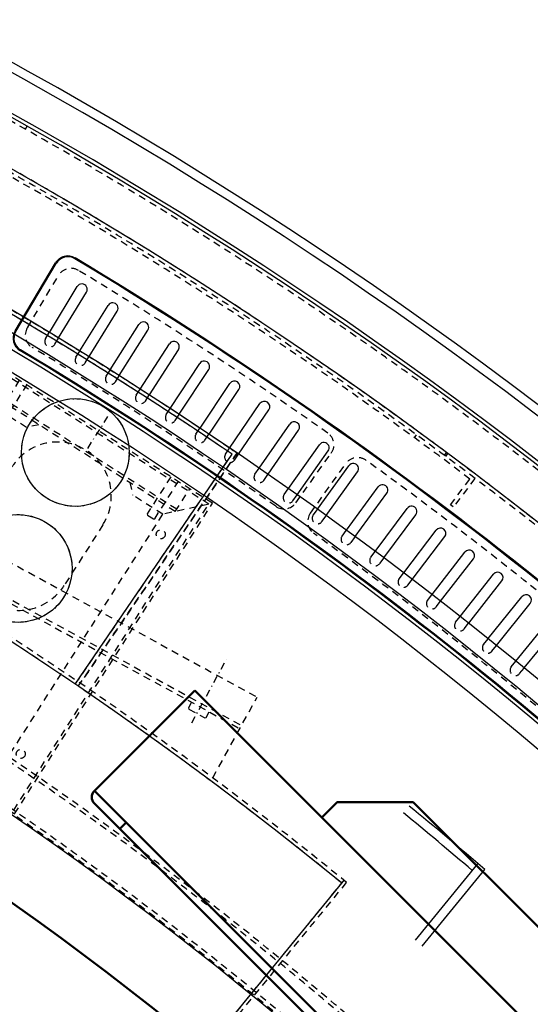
# Model space of a CAD drawing. Extents: x -7591 to -2491, y 6498 to 10061.
# Tile 99 of 125: x -4022 to -3738, y 8603 to 9151. Entities that reach past the tile are written whole.
import ezdxf

# ---------------------------------------------------------------- set-up
doc = ezdxf.new("R2010")
doc.units = 0
doc.header["$MEASUREMENT"] = 0
doc.linetypes.add('DASHDOT', pattern=[8.5, 4, -2, 0.5, -2])
doc.linetypes.add('HIDDEN', pattern=[7, 4, -3])
doc.layers.get('0').update_dxf_attribs({"linetype": 'CONTINUOUS'})
doc.layers.add('LE_ALL', color=7, linetype='CONTINUOUS', lineweight=50)
doc.layers.add('LE_HIDDEN', color=7, linetype='CONTINUOUS')
doc.layers.add('LE_MIDDLE', color=7, linetype='CONTINUOUS')

msp = doc.modelspace()

# ---------------------------------------------------------------- linework, layer by layer
for p, q in [((-4024.68, 8977.55), (-4002.19, 9015.36)), ((-4024.25, 8977.29), (-4001.76, 9015.11)), ((-4005.55, 8976.72), (-3990.04, 9002.27)), ((-3988.59, 8966.36), (-3972.87, 8991.77)), ((-3971.73, 8955.85), (-3955.78, 8981.12)), ((-3954.95, 8945.19), (-3938.79, 8970.33)), ((-3938.27, 8934.39), (-3921.89, 8959.39)), ((-3921.69, 8923.45), (-3905.08, 8948.3)), ((-3905.26, 8912.26), (-3888.38, 8937.06)), ((-3888.81, 8901.12), (-3871.77, 8925.68)), ((-3872.52, 8889.74), (-3855.27, 8914.15)), ((-3991.14, 8780.8), (-3903.91, 8908.92)), ((-3856.32, 8878.23), (-3838.86, 8902.48)), ((-3840.23, 8866.57), (-3822.56, 8890.67)), ((-3824.24, 8854.77), (-3806.36, 8878.72)), ((-3808.36, 8842.83), (-3790.26, 8866.62)), ((-3792.57, 8830.75), (-3774.28, 8854.39)), ((-3787.83, 8827.08), (-3769.53, 8850.71)), ((-3776.9, 8818.54), (-3758.4, 8842.01)), ((-3772.19, 8814.83), (-3753.68, 8838.3)), ((-3761.33, 8806.19), (-3742.62, 8829.5)), ((-3756.65, 8802.44), (-3737.94, 8825.74)), ((-3741.23, 8789.91), (-3722.32, 8813.05)), ((-3801.82, 8638.3), (-3767.01, 8680.9)), ((-3842.95, 8670.14), (-3903.06, 8596.57))]:
    msp.add_line(p, q)
for points in [[(-3319.19, 8334.81, 0.111006), (-4057.65, 9007.3, 0.000315), (-4060.15, 9008.72, 0.005079), (-4100.61, 9031.15, 0.000315), (-4103.13, 9032.51, 0.252871), (-6267.97, 9031.15, 0.005079), (-6308.43, 9008.72, 0.111325), (-7049.39, 8334.81)], [(-4000.42, 8973.6), (-3984.92, 8999.15, 1), (-3990.04, 9002.27)], [(-3983.49, 8963.2), (-3967.76, 8988.61, 1), (-3972.87, 8991.77)], [(-3966.65, 8952.65), (-3950.7, 8977.92, 1), (-3955.78, 8981.12)], [(-3949.91, 8941.95), (-3933.74, 8967.08, 1), (-3938.79, 8970.33)], [(-3933.26, 8931.1), (-3916.87, 8956.1, 1), (-3921.89, 8959.39)], [(-3916.7, 8920.11), (-3900.1, 8944.96, 1), (-3905.08, 8948.3)], [(-3900.24, 8908.98), (-3883.42, 8933.68, 1), (-3888.38, 8937.06)], [(-3883.88, 8897.7), (-3866.84, 8922.26, 1), (-3871.77, 8925.68)], [(-3867.62, 8886.28), (-3850.37, 8910.69, 1), (-3855.27, 8914.15)], [(-3851.45, 8874.72), (-3833.99, 8898.98, 1), (-3838.86, 8902.48)], [(-3835.39, 8863.02), (-3817.72, 8887.12, 1), (-3822.56, 8890.67)], [(-3835.39, 8863.02), (-3817.72, 8887.12, 1), (-3822.56, 8890.67)], [(-3819.43, 8851.18), (-3801.55, 8875.13, 1), (-3806.36, 8878.72)], [(-3819.43, 8851.18), (-3801.55, 8875.13, 1), (-3806.36, 8878.72)], [(-3803.58, 8839.2), (-3785.49, 8862.99, 1), (-3790.26, 8866.62)], [(-3745.87, 8793.71), (-3726.96, 8816.85, -1), (-3722.32, 8813.05)], [(-3798.03, 8635.03), (-3763.22, 8677.64, 0.006317), (-3805.34, 8713.01)]]:
    msp.add_lwpolyline(points, format="xyb")
msp.add_lwpolyline([(-3795.09, 8827.5), (-3795.09, 8827.5)])
for centre in [(-3991.13, 8909.82), (-4022.97, 8845.24)]:
    msp.add_circle(centre, 30)
for centre, radius, start, end in [((-5184.29, 7028.43), 2396.87, 31.73211, 148.26789), ((-5184.29, 7028.43), 2391.87, 31.73211, 148.26789), ((-5184.29, 7028.43), 2372, 31.75, 148.25), ((-5184.29, 7028.43), 2370, 31.79835, 148.20165), ((-5184.29, 7028.43), 2345, 32.74999, 147.24999), ((-5184.29, 7028.43), 2266.16, 35.00882, 144.99118), ((-5184.29, 7028.43), 2258.06, 35.00886, 144.99114), ((-5184.29, 7028.43), 2247.11, 35.0089, 144.9911), ((-5184.29, 7028.43), 2275, 55.74999, 71.74999), ((-5184.29, 7028.43), 2120, 50.74999, 89.99999), ((-5184.29, 7028.43), 2040, 31.79835, 148.20165), ((-3995.31, 9011.27), 8, 59.0517, 149.25), ((-3995.31, 9011.27), 8, 59.0517, 149.25), ((-3995.31, 9011.27), 7.5, 59.0517, 149.25), ((-3995.31, 9011.27), 7.5, 59.0517, 149.25), ((-5184.29, 7028.43), 2319.5, 44.44826, 59.05174), ((-5184.29, 7028.43), 2320, 44.44826, 59.05174), ((-5184.29, 7028.43), 1950, 32.04534, 147.95466), ((-4017.81, 8973.46), 8, 149.25, -120.9521), ((-4017.81, 8973.46), 7.5, 149.25, -120.9521), ((-5184.29, 7028.43), 2260, 44.4521, 59.0479), ((-5184.29, 7028.43), 2260.5, 44.4521, 59.0479), ((-3771.9, 8852.55), 3, -37.75, 142.25), ((-3756.04, 8840.15), 3, -38.25, 141.75), ((-3740.28, 8827.62), 3, -38.75, 141.25), ((-5184.29, 7028.43), 2172, 49.37813, 50.69723)]:
    msp.add_arc(centre, radius, start, end)
at = {"layer": 'LE_ALL'}
for p, q in [((-3980.53, 8721.51), (-3924.67, 8777.37)), ((-3980.53, 8721.51), (-3924.67, 8777.37)), ((-3924.67, 8777.37), (-3435.35, 8288.05)), ((-3491.21, 8232.19), (-3980.53, 8721.51)), ((-3498.28, 8232.19), (-3980.53, 8714.44)), ((-3803.05, 8715.14), (-3497.58, 8409.67)), ((-3966.39, 8700.29), (-3962.85, 8703.83)), ((-3966.39, 8700.29), (-3962.85, 8703.83))]:
    msp.add_line(p, q, dxfattribs=at)
msp.add_lwpolyline([(-3853.96, 8706.66), (-3845.47, 8715.14), (-3803.05, 8715.14)], dxfattribs=at)
msp.add_arc((-5184.29, 7028.43), 2000, 31.75, 90, dxfattribs=at)
for start_param, end_param in [(2.356194, 3.926991), (2.356217, 3.927013), (2.356194, 3.926991), (2.356217, 3.927013)]:
    msp.add_ellipse((-3976.99, 8717.97), major_axis=(5, 0), ratio=1, start_param=start_param, end_param=end_param, dxfattribs=at)
at = {"layer": 'LE_HIDDEN', "color": 1, "linetype": 'HIDDEN'}
for p, q in [((-4018.95, 9089.83), (-4017.96, 9091.57)), ((-4416.65, 9061.12), (-3889.99, 8773.68)), ((-4416.65, 9061.12), (-3889.99, 8773.68)), ((-4426.23, 9043.56), (-3899.57, 8756.12)), ((-4426.23, 9043.56), (-3899.57, 8756.12)), ((-4425.28, 9045.32), (-3898.61, 8757.88)), ((-4425.28, 9045.32), (-3898.61, 8757.88)), ((-4017.84, 8979.27), (-4000.46, 9008.49)), ((-3934.7, 8878.22), (-4035.91, 8942.69)), ((-3935.51, 8876.95), (-4036.72, 8941.43)), ((-4018.32, 8923.78), (-4035.18, 8934.53)), ((-4011.41, 8925.31), (-4018.32, 8923.78)), ((-3802.39, 8918.04), (-3801.21, 8919.65)), ((-3802.39, 8918.04), (-3801.21, 8919.65)), ((-3991.14, 8780.8), (-3903.91, 8908.92)), ((-3989.49, 8779.67), (-3901.13, 8909.45)), ((-3868.44, 8881.79), (-3848.68, 8909.49)), ((-3785.7, 8908.21), (-3784.51, 8909.82)), ((-3785.7, 8908.21), (-3784.51, 8909.82)), ((-3784.9, 8907.62), (-3783.7, 8909.22)), ((-3784.9, 8907.62), (-3783.7, 8909.22)), ((-3860.3, 8875.98), (-3840.54, 8903.69)), ((-3960.81, 8893.07), (-3959.28, 8886.17)), ((-3782.37, 8880.71), (-3771.49, 8895.05)), ((-3782.37, 8880.71), (-3771.49, 8895.05)), ((-3768.69, 8895.44), (-3780.77, 8879.5)), ((-3768.69, 8895.44), (-3780.77, 8879.5)), ((-3935.51, 8876.95), (-3927.45, 8889.6)), ((-3942.41, 8875.42), (-3959.28, 8886.17)), ((-3916.87, 8881.09), (-3942.41, 8875.42)), ((-3780.77, 8879.5), (-3782.37, 8880.71)), ((-3780.77, 8879.5), (-3782.37, 8880.71)), ((-3975.79, 8869.56), (-3997.28, 8835.82)), ((-3835.39, 8863.02), (-3837.82, 8859.7)), ((-3819.43, 8851.18), (-3821.89, 8847.88)), ((-3946.12, 8846.93), (-3945.56, 8847.75)), ((-3946.12, 8846.93), (-3945.56, 8847.75)), ((-3914.57, 8728.63), (-3889.99, 8773.68)), ((-3914.57, 8728.63), (-3889.99, 8773.68)), ((-3841.69, 8671.69), (-3903.06, 8596.57))]:
    msp.add_line(p, q, dxfattribs=at)
for points in [[(-5182.29, 9290.46), (-5182.29, 9371.43, -0.254675), (-3214.82, 8297.61), (-3480.59, 8126.66, 0.078205), (-3900.25, 8596.86), (-3840.14, 8670.42, 0.172955), (-5182.29, 9150.43), (-5182.29, 9191.4), (-5164.29, 9191.4), (-5164.29, 9193.4), (-5184.29, 9193.43), (-5204.29, 9193.4), (-5204.29, 9191.4), (-5186.29, 9191.4), (-5186.29, 9150.43, 0.172955), (-6528.44, 8670.42)], [(-4521.66, 9044.32), (-4473.12, 9191.52, -0.069816), (-3905.26, 8912.26, -0.000549), (-3901.13, 8909.45), (-3988.37, 8781.33)], [(-4473.12, 9191.52, -0.069816), (-3905.26, 8912.26, -0.000549), (-3901.13, 8909.45)], [(-4931.44, 8886.3, -0.219407), (-3607.34, 8042.76), (-3565.29, 8069.8)], [(-3480.59, 8126.66, 0.078205), (-3900.25, 8596.86), (-3840.14, 8670.42)]]:
    msp.add_lwpolyline(points, format="xyb", dxfattribs=at)
for points in [[(-4007.68, 8973.2), (-4005.55, 8976.72)], [(-4002.55, 8970.09), (-4000.42, 8973.6)], [(-3990.76, 8962.86), (-3988.59, 8966.36)], [(-4024.94, 8708.65), (-3914.8, 8881.54), (-4041.31, 8962.14), (-4151.45, 8789.24), (-4024.94, 8708.65)], [(-4149.38, 8789.7), (-4025.4, 8710.72), (-3916.87, 8881.09), (-4040.85, 8960.07), (-4149.38, 8789.7)], [(-3985.66, 8959.7), (-3983.49, 8963.2)], [(-3973.92, 8952.37), (-3971.73, 8955.85)], [(-3968.85, 8949.17), (-3966.65, 8952.65)], [(-4022.33, 8950.05), (-4035.49, 8929.39), (-4035.34, 8928.7), (-4031.97, 8926.55), (-4031.28, 8926.7), (-4018.11, 8947.36)], [(-3957.18, 8941.73), (-3954.95, 8945.19)], [(-3952.13, 8938.49), (-3949.91, 8941.95)], [(-3940.53, 8930.95), (-3938.27, 8934.39)], [(-3935.51, 8927.66), (-3933.26, 8931.1)], [(-3923.97, 8920.02), (-3921.69, 8923.45)], [(-3918.99, 8916.69), (-3916.7, 8920.11)], [(-3907.52, 8908.95), (-3905.26, 8912.26)], [(-3902.56, 8905.58), (-3900.24, 8908.98)], [(-3891.15, 8897.74), (-3888.81, 8901.12)], [(-3886.22, 8894.32), (-3883.88, 8897.7)], [(-3937.99, 8896.32), (-3951.16, 8875.66), (-3951, 8874.97), (-3947.63, 8872.82), (-3946.94, 8872.97), (-3933.77, 8893.63)], [(-3874.89, 8886.38), (-3872.52, 8889.74)], [(-3869.99, 8882.92), (-3867.62, 8886.28)], [(-3858.73, 8874.89), (-3856.32, 8878.23)], [(-4123.84, 8795.37), (-4031.07, 8736.26), (-3942.41, 8875.42)], [(-3853.86, 8871.38), (-3851.45, 8874.72)], [(-3842.66, 8863.25), (-3840.23, 8866.57)], [(-3826.7, 8851.47), (-3824.24, 8854.77)], [(-3810.85, 8839.56), (-3808.36, 8842.83)], [(-3806.07, 8835.92), (-3803.58, 8839.2)], [(-3795.09, 8827.5), (-3792.57, 8830.75)], [(-3790.35, 8823.83), (-3787.83, 8827.08)], [(-3779.45, 8815.31), (-3776.9, 8818.54)], [(-3774.73, 8811.6), (-3772.19, 8814.83)], [(-3763.91, 8802.98), (-3761.33, 8806.19)], [(-3759.23, 8799.23), (-3756.65, 8802.44)], [(-3748.48, 8790.52), (-3745.87, 8793.71)], [(-3743.83, 8786.72), (-3741.23, 8789.91)], [(-3926.39, 8770.76), (-3928.11, 8767.6)], [(-3926.39, 8770.76), (-3928.11, 8767.6)], [(-3927.91, 8766.92), (-3919.05, 8762.08), (-3918.37, 8762.28), (-3916.64, 8765.44)], [(-3927.91, 8766.92), (-3919.05, 8762.08), (-3918.37, 8762.28), (-3916.64, 8765.44)], [(-3841.69, 8671.69), (-3842.95, 8670.14)]]:
    msp.add_lwpolyline(points, dxfattribs=at)
for centre, radius in [((-3991.13, 8909.82), 30), ((-4022.97, 8845.24), 30), ((-3943.57, 8864.3), 2.5), ((-4021.48, 8742.01), 2.5)]:
    msp.add_circle(centre, radius, dxfattribs=at)
for centre, radius, start, end in [((-5184.29, 7028.43), 2343, 32.79889, 89.95109), ((-5184.29, 7028.43), 2341, 52.87893, 69.87104), ((-5184.29, 7028.43), 2341, 52.87893, 69.87104), ((-5184.29, 7028.43), 2345, 53.35014, 69.39982), ((-5184.29, 7028.43), 2275, 55.74999, 71.74999), ((-5184.29, 7028.43), 2122, 50.69598, 89.94599), ((-5184.29, 7028.43), 2120, 50.74999, 89.99999), ((-5184.29, 7028.43), 2368, 42.04839, 61.4516), ((-5184.29, 7028.43), 2065.69, 40.48822, 139.52979), ((-5184.29, 7028.43), 2063.69, 40.48822, 139.52979), ((-5184.29, 7028.43), 2042.69, 40.48822, 139.51177), ((-5184.29, 7028.43), 2040.69, 40.48822, 139.51177), ((-3993.58, 9004.4), 8, 58.9271, 149.25), ((-5184.29, 7028.43), 2315, 54.82286, 58.92714), ((-4010.97, 8975.18), 8, 149.25, -121.0777), ((-4005.12, 8971.64), 3, 148.75, -31.25), ((-5184.29, 7028.43), 2265, 54.82769, 58.92231), ((-3988.21, 8961.28), 3, 148.25, -31.75), ((-3971.38, 8950.77), 3, 147.75, -32.25), ((-3954.66, 8940.11), 3, 147.25, -32.75), ((-5184.29, 7028.43), 1925, 32.75, 82.25), ((-5184.29, 7028.43), 1920.5, 32.80967, 82.19033), ((-5184.29, 7028.43), 1922.5, 32.80961, 82.19039), ((-3938.02, 8929.31), 3, 146.75, -33.25), ((-3921.48, 8918.36), 3, 146.25, -33.75), ((-3855.21, 8914.11), 8, -35.5, 54.8229), ((-4001.09, 8885.68), 30, -32.5, 147.5), ((-3905.03, 8907.27), 3, 145.75, -34.25), ((-5184.29, 7028.43), 2345, 50.33424, 53.32571), ((-3834.05, 8899.01), 8, 54.1771, 144.5), ((-5184.29, 7028.43), 2315, 49.32286, 54.17714), ((-3888.69, 8896.03), 3, 145.25, -34.75), ((-5184.29, 7028.43), 1870, 40.53216, 86.59702), ((-5184.29, 7028.43), 1868, 40.59516, 86.53192), ((-5184.29, 7028.43), 1877, 32.75, 82.18895), ((-3874.96, 8886.43), 8, -125.1723, -35.5), ((-3872.44, 8884.65), 3, 144.75, -35.25), ((-3853.79, 8871.33), 8, 144.5, -125.8277), ((-5184.29, 7028.43), 1847, 41.26512, 85.83953), ((-3856.29, 8873.14), 3, 144.25, -35.75), ((-5184.29, 7028.43), 1845, 41.32974, 85.77274), ((-4022.59, 8851.94), 30, 147.5, -32.5), ((-5184.29, 7028.43), 2265, 49.32769, 54.17231), ((-3840.24, 8861.48), 3, 143.75, -36.25), ((-3824.3, 8849.68), 3, 143.25, -36.75), ((-3808.46, 8837.74), 3, 142.75, -37.25), ((-3792.72, 8825.67), 3, 142.25, -37.75), ((-3777.09, 8813.45), 3, 141.75, -38.25), ((-3761.57, 8801.11), 3, 141.25, -38.75), ((-3746.15, 8788.62), 3, 140.75, -39.25), ((-5184.29, 7028.43), 1923, 32.83939, 57.4851)]:
    msp.add_arc(centre, radius, start, end, dxfattribs=at)
at = {"layer": 'LE_MIDDLE', "color": 1, "linetype": 'DASHDOT'}
for p, q in [((-3984.23, 8912.14), (-3972.68, 8930.28)), ((-3926.31, 8759.32), (-3907.14, 8794.43)), ((-3926.3, 8759.32), (-3907.14, 8794.43))]:
    msp.add_line(p, q, dxfattribs=at)
msp.add_lwpolyline([(-3928.11, 8767.6), (-3927.91, 8766.92)], dxfattribs=at)
msp.add_lwpolyline([(-3928.11, 8767.6), (-3927.91, 8766.92)], dxfattribs=at)

doc.saveas('drawing.dxf')
